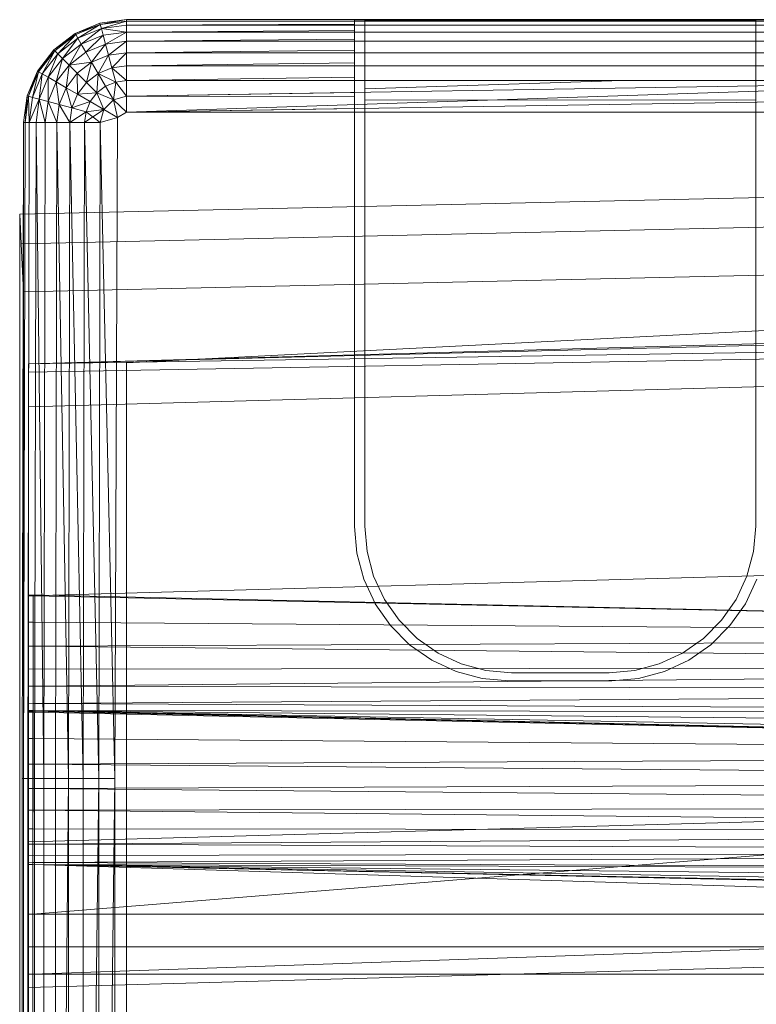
# Model space of a CAD drawing. Header units: metres. Extents: x 391.1 to 430.4, y 12.7 to 28.9.
# Tile 109 of 153: x 407.377 to 407.482, y 26.515 to 26.656. Entities that reach past the tile are written whole.
import ezdxf

# ---------------------------------------------------------------- set-up
doc = ezdxf.new("R2010")
doc.units = ezdxf.units.M
doc.layers.add('A-DETL-____-MBND', color=7, linetype='Continuous', lineweight=18)

# ---------------------------------------------------------------- blocks, each defined once
blk = doc.blocks.new('Family - Inodor PB-155487-01_FON_P0')
at = {"layer": 'A-DETL-____-MBND', "color": 253, "true_color": 0xaaaaaa}
for p, q in [((0.00789, 0.40094), (0.01142, 0.40241)), ((0.00789, 0.40094), (0.01142, 0.40241)), ((0.00789, 0.40094), (0.01142, 0.40241)), ((0.00789, 0.40094), (0.01142, 0.40241)), ((0.01142, 0.40241), (0.01521, 0.40291)), ((0.01142, 0.40241), (0.01521, 0.40291)), ((0.01142, 0.40241), (0.01521, 0.40291)), ((0.01142, 0.40241), (0.01521, 0.40291)), ((0.01147, 0.40221), (0.01142, 0.40241)), ((0.01147, 0.40221), (0.01142, 0.40241)), ((0.01147, 0.40221), (0.01142, 0.40241)), ((0.01147, 0.40221), (0.01521, 0.40291)), ((0.01147, 0.40221), (0.01521, 0.40291)), ((0.01521, 0.40271), (0.01147, 0.40221)), ((0.01521, 0.40271), (0.01147, 0.40221)), ((0.01147, 0.40221), (0.01521, 0.40271)), ((0.01163, 0.40164), (0.01521, 0.40271)), ((0.01163, 0.40164), (0.01521, 0.40271)), ((0.01521, 0.40271), (0.01521, 0.40291)), ((0.01521, 0.40291), (0.15024, 0.40291)), ((0.01521, 0.40291), (0.15024, 0.40291)), ((0.01521, 0.40291), (0.15024, 0.40291)), ((0.15024, 0.40291), (0.01521, 0.40291)), ((0.01521, 0.40291), (0.01521, 0.40271)), ((0.01521, 0.40271), (0.01521, 0.40291)), ((0.01521, 0.40271), (0.04768, 0.40275)), ((0.01521, 0.40271), (0.04768, 0.40275)), ((0.15024, 0.40271), (0.01521, 0.40271)), ((0.01521, 0.40211), (0.01521, 0.40271)), ((0.04768, 0.40271), (0.01521, 0.40271)), ((0.01521, 0.40211), (0.01521, 0.40271)), ((0.01521, 0.40271), (0.04768, 0.40271)), ((0.01521, 0.40211), (0.01521, 0.40271)), ((0.10628, 0.4029), (0.04768, 0.4029)), ((0.04768, 0.4029), (0.04768, 0.40275)), ((0.04768, 0.40271), (0.04768, 0.40275)), ((0.04768, 0.40225), (0.04768, 0.40271)), ((0.04914, 0.40281), (0.04914, 0.33079)), ((0.04914, 0.40271), (0.04914, 0.40281)), ((0.04914, 0.40281), (0.10482, 0.40281)), ((0.04914, 0.40211), (0.04914, 0.40271)), ((0.10482, 0.40271), (0.04914, 0.40271)), ((0.10482, 0.33079), (0.10482, 0.40281)), ((0.10482, 0.40281), (0.10482, 0.40271)), ((0.10482, 0.40271), (0.10482, 0.40211)), ((0.01147, 0.40221), (0.00789, 0.40094)), ((0.00789, 0.40094), (0.01147, 0.40221)), ((0.01147, 0.40221), (0.00799, 0.40077)), ((0.00799, 0.40077), (0.01147, 0.40221)), ((0.00799, 0.40077), (0.01147, 0.40221)), ((0.00829, 0.40025), (0.01147, 0.40221)), ((0.00829, 0.40025), (0.01147, 0.40221)), ((0.01163, 0.40164), (0.00829, 0.40025)), ((0.01163, 0.40164), (0.00829, 0.40025)), ((0.00829, 0.40025), (0.01163, 0.40164)), ((0.00877, 0.39941), (0.01163, 0.40164)), ((0.00877, 0.39941), (0.01163, 0.40164)), ((0.01163, 0.40164), (0.01147, 0.40221)), ((0.01163, 0.40164), (0.01147, 0.40221)), ((0.01163, 0.40164), (0.01147, 0.40221)), ((0.01521, 0.40211), (0.01163, 0.40164)), ((0.01521, 0.40211), (0.01163, 0.40164)), ((0.01163, 0.40164), (0.01521, 0.40211)), ((0.01188, 0.4007), (0.01163, 0.40164)), ((0.01521, 0.40114), (0.01163, 0.40164)), ((0.01521, 0.40114), (0.01163, 0.40164)), ((0.01188, 0.4007), (0.01163, 0.40164)), ((0.01188, 0.4007), (0.01163, 0.40164)), ((0.01521, 0.40114), (0.01188, 0.4007)), ((0.01521, 0.40114), (0.01188, 0.4007)), ((0.01188, 0.4007), (0.01521, 0.40114)), ((0.01222, 0.39942), (0.01521, 0.40114)), ((0.01222, 0.39942), (0.01521, 0.40114)), ((0.01521, 0.40211), (0.04768, 0.40225)), ((0.01521, 0.40211), (0.04768, 0.40225)), ((0.15024, 0.40211), (0.01521, 0.40211)), ((0.01521, 0.40114), (0.01521, 0.40211)), ((0.04768, 0.40211), (0.01521, 0.40211)), ((0.01521, 0.40114), (0.01521, 0.40211)), ((0.01521, 0.40211), (0.04768, 0.40211)), ((0.01521, 0.40114), (0.01521, 0.40211)), ((0.01521, 0.40114), (0.04768, 0.40137)), ((0.01521, 0.40114), (0.04768, 0.40137)), ((0.15024, 0.40114), (0.01521, 0.40114)), ((0.01521, 0.39982), (0.01521, 0.40114)), ((0.04768, 0.40114), (0.01521, 0.40114)), ((0.01521, 0.39982), (0.01521, 0.40114)), ((0.01521, 0.40114), (0.04768, 0.40114)), ((0.01521, 0.39982), (0.01521, 0.40114)), ((0.04768, 0.40211), (0.04768, 0.40225)), ((0.04768, 0.40137), (0.04768, 0.40211)), ((0.04768, 0.40114), (0.04768, 0.40137)), ((0.04768, 0.40013), (0.04768, 0.40114)), ((0.04914, 0.40114), (0.04914, 0.40211)), ((0.10482, 0.40211), (0.04914, 0.40211)), ((0.04914, 0.39982), (0.04914, 0.40114)), ((0.10482, 0.40114), (0.04914, 0.40114)), ((0.10482, 0.40211), (0.10482, 0.40114)), ((0.10482, 0.40114), (0.10482, 0.39982)), ((0.00485, 0.39862), (0.00789, 0.40094)), ((0.00485, 0.39862), (0.00789, 0.40094)), ((0.00485, 0.39862), (0.00789, 0.40094)), ((0.00485, 0.39862), (0.00789, 0.40094)), ((0.00799, 0.40077), (0.00485, 0.39862)), ((0.00485, 0.39862), (0.00799, 0.40077)), ((0.00799, 0.40077), (0.005, 0.39847)), ((0.005, 0.39847), (0.00799, 0.40077)), ((0.005, 0.39847), (0.00799, 0.40077)), ((0.00542, 0.39805), (0.00799, 0.40077)), ((0.00542, 0.39805), (0.00799, 0.40077)), ((0.00829, 0.40025), (0.00542, 0.39805)), ((0.00829, 0.40025), (0.00542, 0.39805)), ((0.00542, 0.39805), (0.00829, 0.40025)), ((0.00611, 0.39736), (0.00829, 0.40025)), ((0.00611, 0.39736), (0.00829, 0.40025)), ((0.00799, 0.40077), (0.00789, 0.40094)), ((0.00799, 0.40077), (0.00789, 0.40094)), ((0.00799, 0.40077), (0.00789, 0.40094)), ((0.00829, 0.40025), (0.00799, 0.40077)), ((0.00829, 0.40025), (0.00799, 0.40077)), ((0.00829, 0.40025), (0.00799, 0.40077)), ((0.00877, 0.39941), (0.00829, 0.40025)), ((0.00877, 0.39941), (0.00829, 0.40025)), ((0.00877, 0.39941), (0.00829, 0.40025)), ((0.01188, 0.4007), (0.00877, 0.39941)), ((0.01188, 0.4007), (0.00877, 0.39941)), ((0.00877, 0.39941), (0.01188, 0.4007)), ((0.00943, 0.39827), (0.01188, 0.4007)), ((0.00943, 0.39827), (0.01188, 0.4007)), ((0.01222, 0.39942), (0.01188, 0.4007)), ((0.01222, 0.39942), (0.01188, 0.4007)), ((0.01222, 0.39942), (0.01188, 0.4007)), ((0.01521, 0.39982), (0.01222, 0.39942)), ((0.01521, 0.39982), (0.01222, 0.39942)), ((0.01222, 0.39942), (0.01521, 0.39982)), ((0.01264, 0.39785), (0.01521, 0.39982)), ((0.01264, 0.39785), (0.01521, 0.39982)), ((0.01521, 0.39982), (0.04768, 0.40013)), ((0.01521, 0.39982), (0.04768, 0.40013)), ((0.15024, 0.39982), (0.01521, 0.39982)), ((0.01521, 0.39819), (0.01521, 0.39982)), ((0.04768, 0.39982), (0.01521, 0.39982)), ((0.01521, 0.39819), (0.01521, 0.39982)), ((0.01521, 0.39982), (0.04768, 0.39982)), ((0.01521, 0.39819), (0.01521, 0.39982)), ((0.04768, 0.39982), (0.04768, 0.40013)), ((0.04768, 0.39858), (0.04768, 0.39982)), ((0.04914, 0.39819), (0.04914, 0.39982)), ((0.10482, 0.39982), (0.04914, 0.39982)), ((0.10482, 0.39982), (0.10482, 0.39819)), ((0.00253, 0.39558), (0.00485, 0.39862)), ((0.00253, 0.39558), (0.00485, 0.39862)), ((0.00253, 0.39558), (0.00485, 0.39862)), ((0.00253, 0.39558), (0.00485, 0.39862)), ((0.0027, 0.39548), (0.00485, 0.39862)), ((0.0027, 0.39548), (0.00485, 0.39862)), ((0.005, 0.39847), (0.0027, 0.39548)), ((0.005, 0.39847), (0.0027, 0.39548)), ((0.0027, 0.39548), (0.005, 0.39847)), ((0.00322, 0.39518), (0.005, 0.39847)), ((0.00322, 0.39518), (0.005, 0.39847)), ((0.005, 0.39847), (0.00485, 0.39862)), ((0.005, 0.39847), (0.00485, 0.39862)), ((0.005, 0.39847), (0.00485, 0.39862)), ((0.00542, 0.39805), (0.005, 0.39847)), ((0.00542, 0.39805), (0.005, 0.39847)), ((0.00542, 0.39805), (0.005, 0.39847)), ((0.00877, 0.39941), (0.00611, 0.39736)), ((0.00877, 0.39941), (0.00611, 0.39736)), ((0.00611, 0.39736), (0.00877, 0.39941)), ((0.00704, 0.39643), (0.00877, 0.39941)), ((0.00704, 0.39643), (0.00877, 0.39941)), ((0.00943, 0.39827), (0.00704, 0.39643)), ((0.00943, 0.39827), (0.00704, 0.39643)), ((0.00704, 0.39643), (0.00943, 0.39827)), ((0.00943, 0.39827), (0.00877, 0.39941)), ((0.00943, 0.39827), (0.00877, 0.39941)), ((0.00943, 0.39827), (0.00877, 0.39941)), ((0.01222, 0.39942), (0.00943, 0.39827)), ((0.01222, 0.39942), (0.00943, 0.39827)), ((0.00943, 0.39827), (0.01222, 0.39942)), ((0.01025, 0.39686), (0.00943, 0.39827)), ((0.01025, 0.39686), (0.00943, 0.39827)), ((0.01025, 0.39686), (0.00943, 0.39827)), ((0.01025, 0.39686), (0.01222, 0.39942)), ((0.01025, 0.39686), (0.01222, 0.39942)), ((0.01264, 0.39785), (0.01222, 0.39942)), ((0.01264, 0.39785), (0.01222, 0.39942)), ((0.01264, 0.39785), (0.01222, 0.39942)), ((0.01521, 0.39819), (0.04768, 0.39858)), ((0.01521, 0.39819), (0.04768, 0.39858)), ((0.04768, 0.39819), (0.04768, 0.39858)), ((0.00542, 0.39805), (0.00322, 0.39518)), ((0.00542, 0.39805), (0.00322, 0.39518)), ((0.00322, 0.39518), (0.00542, 0.39805)), ((0.00406, 0.3947), (0.00542, 0.39805)), ((0.00406, 0.3947), (0.00542, 0.39805)), ((0.00611, 0.39736), (0.00406, 0.3947)), ((0.00611, 0.39736), (0.00406, 0.3947)), ((0.00406, 0.3947), (0.00611, 0.39736)), ((0.0052, 0.39404), (0.00611, 0.39736)), ((0.0052, 0.39404), (0.00611, 0.39736)), ((0.00611, 0.39736), (0.00542, 0.39805)), ((0.00611, 0.39736), (0.00542, 0.39805)), ((0.00611, 0.39736), (0.00542, 0.39805)), ((0.00704, 0.39643), (0.00611, 0.39736)), ((0.00704, 0.39643), (0.00611, 0.39736)), ((0.00704, 0.39643), (0.00611, 0.39736)), ((0.01025, 0.39686), (0.00704, 0.39643)), ((0.00704, 0.39643), (0.01025, 0.39686)), ((0.01025, 0.39686), (0.00819, 0.39528)), ((0.00819, 0.39528), (0.01025, 0.39686)), ((0.00819, 0.39528), (0.01025, 0.39686)), ((0.00952, 0.39395), (0.01025, 0.39686)), ((0.00952, 0.39395), (0.01025, 0.39686)), ((0.01264, 0.39785), (0.01025, 0.39686)), ((0.01264, 0.39785), (0.01025, 0.39686)), ((0.01025, 0.39686), (0.01264, 0.39785)), ((0.01119, 0.39523), (0.01025, 0.39686)), ((0.01119, 0.39523), (0.01025, 0.39686)), ((0.01119, 0.39523), (0.01025, 0.39686)), ((0.01119, 0.39523), (0.01264, 0.39785)), ((0.01119, 0.39523), (0.01264, 0.39785)), ((0.01521, 0.39819), (0.01264, 0.39785)), ((0.01521, 0.39819), (0.01264, 0.39785)), ((0.01264, 0.39785), (0.01521, 0.39819)), ((0.01313, 0.39603), (0.01264, 0.39785)), ((0.01313, 0.39603), (0.01264, 0.39785)), ((0.01313, 0.39603), (0.01264, 0.39785)), ((0.01313, 0.39603), (0.01521, 0.39819)), ((0.01313, 0.39603), (0.01521, 0.39819)), ((0.15024, 0.39819), (0.01521, 0.39819)), ((0.01521, 0.39631), (0.01521, 0.39819)), ((0.04768, 0.39819), (0.01521, 0.39819)), ((0.01521, 0.39631), (0.01521, 0.39819)), ((0.01521, 0.39819), (0.04768, 0.39819)), ((0.01521, 0.39631), (0.01521, 0.39819)), ((0.04768, 0.39676), (0.04768, 0.39819)), ((0.04914, 0.39631), (0.04914, 0.39819)), ((0.10482, 0.39819), (0.04914, 0.39819)), ((0.10482, 0.39819), (0.10482, 0.39631)), ((0.00106, 0.39205), (0.00253, 0.39558)), ((0.00106, 0.39205), (0.00253, 0.39558)), ((0.00106, 0.39205), (0.00253, 0.39558)), ((0.00106, 0.39205), (0.00253, 0.39558)), ((0.00126, 0.392), (0.00253, 0.39558)), ((0.00126, 0.392), (0.00253, 0.39558)), ((0.0027, 0.39548), (0.00126, 0.392)), ((0.0027, 0.39548), (0.00126, 0.392)), ((0.00126, 0.392), (0.0027, 0.39548)), ((0.00183, 0.39184), (0.0027, 0.39548)), ((0.00183, 0.39184), (0.0027, 0.39548)), ((0.0027, 0.39548), (0.00253, 0.39558)), ((0.0027, 0.39548), (0.00253, 0.39558)), ((0.0027, 0.39548), (0.00253, 0.39558)), ((0.00322, 0.39518), (0.0027, 0.39548)), ((0.00322, 0.39518), (0.0027, 0.39548)), ((0.00322, 0.39518), (0.0027, 0.39548)), ((0.00704, 0.39643), (0.0052, 0.39404)), ((0.00704, 0.39643), (0.0052, 0.39404)), ((0.0052, 0.39404), (0.00704, 0.39643)), ((0.00661, 0.39322), (0.00704, 0.39643)), ((0.00661, 0.39322), (0.00704, 0.39643)), ((0.00819, 0.39528), (0.00704, 0.39643)), ((0.00819, 0.39528), (0.00704, 0.39643)), ((0.00819, 0.39528), (0.00704, 0.39643)), ((0.01313, 0.39603), (0.01119, 0.39523)), ((0.01313, 0.39603), (0.01119, 0.39523)), ((0.01119, 0.39523), (0.01313, 0.39603)), ((0.01521, 0.39631), (0.01313, 0.39603)), ((0.01521, 0.39631), (0.01313, 0.39603)), ((0.01313, 0.39603), (0.01521, 0.39631)), ((0.01313, 0.39603), (0.01367, 0.39402)), ((0.01521, 0.39423), (0.01313, 0.39603)), ((0.01367, 0.39402), (0.01313, 0.39603)), ((0.01521, 0.39423), (0.01313, 0.39603)), ((0.01367, 0.39402), (0.01313, 0.39603)), ((0.01521, 0.39631), (0.04768, 0.39676)), ((0.01521, 0.39631), (0.04768, 0.39676)), ((0.15024, 0.39631), (0.01521, 0.39631)), ((0.01521, 0.39423), (0.01521, 0.39631)), ((0.04768, 0.39631), (0.01521, 0.39631)), ((0.01521, 0.39423), (0.01521, 0.39631)), ((0.01521, 0.39631), (0.04768, 0.39631)), ((0.01521, 0.39423), (0.01521, 0.39631)), ((0.04768, 0.39631), (0.04768, 0.39676)), ((0.04768, 0.39473), (0.04768, 0.39631)), ((0.04914, 0.39423), (0.04914, 0.39631)), ((0.10482, 0.39631), (0.04914, 0.39631)), ((0.10482, 0.39631), (0.10482, 0.39424)), ((0.00322, 0.39518), (0.00183, 0.39184)), ((0.00322, 0.39518), (0.00183, 0.39184)), ((0.00183, 0.39184), (0.00322, 0.39518)), ((0.00277, 0.39159), (0.00322, 0.39518)), ((0.00277, 0.39159), (0.00322, 0.39518)), ((0.00406, 0.3947), (0.00277, 0.39159)), ((0.00406, 0.3947), (0.00277, 0.39159)), ((0.00277, 0.39159), (0.00406, 0.3947)), ((0.00406, 0.3947), (0.00322, 0.39518)), ((0.00406, 0.3947), (0.00322, 0.39518)), ((0.00406, 0.3947), (0.00322, 0.39518)), ((0.00405, 0.39125), (0.00406, 0.3947)), ((0.00405, 0.39125), (0.00406, 0.3947)), ((0.0052, 0.39404), (0.00405, 0.39125)), ((0.0052, 0.39404), (0.00405, 0.39125)), ((0.00405, 0.39125), (0.0052, 0.39404)), ((0.0052, 0.39404), (0.00406, 0.3947)), ((0.0052, 0.39404), (0.00406, 0.3947)), ((0.0052, 0.39404), (0.00406, 0.3947)), ((0.00661, 0.39322), (0.0052, 0.39404)), ((0.00661, 0.39322), (0.0052, 0.39404)), ((0.00661, 0.39322), (0.0052, 0.39404)), ((0.00562, 0.39083), (0.0052, 0.39404)), ((0.00562, 0.39083), (0.0052, 0.39404)), ((0.00819, 0.39528), (0.00661, 0.39322)), ((0.00819, 0.39528), (0.00661, 0.39322)), ((0.00661, 0.39322), (0.00819, 0.39528)), ((0.00952, 0.39395), (0.00819, 0.39528)), ((0.00952, 0.39395), (0.00819, 0.39528)), ((0.00952, 0.39395), (0.00819, 0.39528)), ((0.00824, 0.39228), (0.00819, 0.39528)), ((0.00824, 0.39228), (0.00819, 0.39528)), ((0.01119, 0.39523), (0.00952, 0.39395)), ((0.01119, 0.39523), (0.00952, 0.39395)), ((0.00952, 0.39395), (0.01119, 0.39523)), ((0.01099, 0.39248), (0.01119, 0.39523)), ((0.01099, 0.39248), (0.01119, 0.39523)), ((0.01223, 0.39343), (0.01119, 0.39523)), ((0.01367, 0.39402), (0.01119, 0.39523)), ((0.01367, 0.39402), (0.01119, 0.39523)), ((0.01223, 0.39343), (0.01119, 0.39523)), ((0.01223, 0.39343), (0.01119, 0.39523)), ((0.01367, 0.39402), (0.01223, 0.39343)), ((0.01367, 0.39402), (0.01223, 0.39343)), ((0.01223, 0.39343), (0.01367, 0.39402)), ((0.01367, 0.39402), (0.01334, 0.39151)), ((0.01334, 0.39151), (0.01367, 0.39402)), ((0.01334, 0.39151), (0.01367, 0.39402)), ((0.01521, 0.39423), (0.01367, 0.39402)), ((0.01521, 0.39423), (0.01367, 0.39402)), ((0.01367, 0.39402), (0.01521, 0.39423)), ((0.01521, 0.39201), (0.01367, 0.39402)), ((0.01521, 0.39201), (0.01367, 0.39402)), ((0.01521, 0.39201), (0.01367, 0.39402)), ((0.01521, 0.39423), (0.04768, 0.39473)), ((0.01521, 0.39423), (0.04768, 0.39473)), ((0.15024, 0.39423), (0.01521, 0.39423)), ((0.01521, 0.39201), (0.01521, 0.39423)), ((0.15024, 0.39423), (0.01521, 0.39201)), ((0.15024, 0.39423), (0.01521, 0.38973)), ((0.04768, 0.39423), (0.01521, 0.39423)), ((0.01521, 0.39201), (0.01521, 0.39423)), ((0.01521, 0.39423), (0.04768, 0.39423)), ((0.01521, 0.39201), (0.01521, 0.39423)), ((0.04768, 0.39423), (0.04768, 0.39473)), ((0.04768, 0.39254), (0.04768, 0.39423)), ((0.04914, 0.39307), (0.04914, 0.39423)), ((0.08581, 0.39423), (0.04914, 0.39307)), ((0.08581, 0.39423), (0.04914, 0.39423)), ((0.10482, 0.39424), (0.08581, 0.39423)), ((0.10482, 0.39424), (0.10482, 0.39149)), ((0.00661, 0.39322), (0.00562, 0.39083)), ((0.00661, 0.39322), (0.00562, 0.39083)), ((0.00562, 0.39083), (0.00661, 0.39322)), ((0.00824, 0.39228), (0.00661, 0.39322)), ((0.00824, 0.39228), (0.00661, 0.39322)), ((0.00824, 0.39228), (0.00661, 0.39322)), ((0.00744, 0.39034), (0.00661, 0.39322)), ((0.00744, 0.39034), (0.00661, 0.39322)), ((0.00952, 0.39395), (0.00824, 0.39228)), ((0.00952, 0.39395), (0.00824, 0.39228)), ((0.00824, 0.39228), (0.00952, 0.39395)), ((0.01099, 0.39248), (0.00952, 0.39395)), ((0.01099, 0.39248), (0.00952, 0.39395)), ((0.01099, 0.39248), (0.00952, 0.39395)), ((0.01223, 0.39343), (0.01099, 0.39248)), ((0.01223, 0.39343), (0.01099, 0.39248)), ((0.01099, 0.39248), (0.01223, 0.39343)), ((0.01334, 0.39151), (0.01223, 0.39343)), ((0.01334, 0.39151), (0.01223, 0.39343)), ((0.01334, 0.39151), (0.01223, 0.39343)), ((0.04914, 0.39144), (0.04914, 0.39307)), ((0.00056, 0.38826), (0.00106, 0.39205)), ((0.00056, 0.38826), (0.00106, 0.39205)), ((0.00056, 0.38826), (0.00106, 0.39205)), ((0.00056, 0.38826), (0.00106, 0.39205)), ((0.00076, 0.38826), (0.00106, 0.39205)), ((0.00076, 0.38826), (0.00106, 0.39205)), ((0.00126, 0.392), (0.00076, 0.38826)), ((0.00126, 0.392), (0.00076, 0.38826)), ((0.00076, 0.38826), (0.00126, 0.392)), ((0.00126, 0.392), (0.00106, 0.39205)), ((0.00126, 0.392), (0.00106, 0.39205)), ((0.00126, 0.392), (0.00106, 0.39205)), ((0.00183, 0.39184), (0.00126, 0.392)), ((0.00183, 0.39184), (0.00126, 0.392)), ((0.00183, 0.39184), (0.00126, 0.392)), ((0.00136, 0.38826), (0.00126, 0.392)), ((0.00136, 0.38826), (0.00126, 0.392)), ((0.00183, 0.39184), (0.00136, 0.38826)), ((0.00183, 0.39184), (0.00136, 0.38826)), ((0.00136, 0.38826), (0.00183, 0.39184)), ((0.00277, 0.39159), (0.00136, 0.38826)), ((0.00136, 0.38826), (0.00277, 0.39159)), ((0.00277, 0.39159), (0.00183, 0.39184)), ((0.00277, 0.39159), (0.00183, 0.39184)), ((0.00277, 0.39159), (0.00183, 0.39184)), ((0.00277, 0.39159), (0.00233, 0.38826)), ((0.00233, 0.38826), (0.00277, 0.39159)), ((0.00233, 0.38826), (0.00277, 0.39159)), ((0.00405, 0.39125), (0.00277, 0.39159)), ((0.00405, 0.39125), (0.00277, 0.39159)), ((0.00405, 0.39125), (0.00277, 0.39159)), ((0.00365, 0.38826), (0.00277, 0.39159)), ((0.00365, 0.38826), (0.00277, 0.39159)), ((0.00405, 0.39125), (0.00365, 0.38826)), ((0.00405, 0.39125), (0.00365, 0.38826)), ((0.00365, 0.38826), (0.00405, 0.39125)), ((0.00562, 0.39083), (0.00405, 0.39125)), ((0.00562, 0.39083), (0.00405, 0.39125)), ((0.00562, 0.39083), (0.00405, 0.39125)), ((0.00528, 0.38826), (0.00405, 0.39125)), ((0.00528, 0.38826), (0.00405, 0.39125)), ((0.00824, 0.39228), (0.00744, 0.39034)), ((0.00824, 0.39228), (0.00744, 0.39034)), ((0.00744, 0.39034), (0.00824, 0.39228)), ((0.01004, 0.39124), (0.00744, 0.39034)), ((0.00744, 0.39034), (0.01004, 0.39124)), ((0.01099, 0.39248), (0.00824, 0.39228)), ((0.00824, 0.39228), (0.01099, 0.39248)), ((0.01004, 0.39124), (0.00824, 0.39228)), ((0.01004, 0.39124), (0.00824, 0.39228)), ((0.01004, 0.39124), (0.00824, 0.39228)), ((0.01004, 0.39124), (0.00945, 0.3898)), ((0.00945, 0.3898), (0.01004, 0.39124)), ((0.00945, 0.3898), (0.01004, 0.39124)), ((0.01099, 0.39248), (0.01004, 0.39124)), ((0.01004, 0.39124), (0.01099, 0.39248)), ((0.01004, 0.39124), (0.01099, 0.39248)), ((0.01196, 0.39013), (0.01004, 0.39124)), ((0.01196, 0.39013), (0.01004, 0.39124)), ((0.01196, 0.39013), (0.01004, 0.39124)), ((0.01334, 0.39151), (0.01099, 0.39248)), ((0.01196, 0.39013), (0.01099, 0.39248)), ((0.01334, 0.39151), (0.01099, 0.39248)), ((0.01196, 0.39013), (0.01099, 0.39248)), ((0.01334, 0.39151), (0.01099, 0.39248)), ((0.01196, 0.39013), (0.01099, 0.39248)), ((0.01334, 0.39151), (0.01196, 0.39013)), ((0.01334, 0.39151), (0.01196, 0.39013)), ((0.01196, 0.39013), (0.01334, 0.39151)), ((0.01521, 0.39201), (0.01334, 0.39151)), ((0.01521, 0.39201), (0.01334, 0.39151)), ((0.01334, 0.39151), (0.01521, 0.39201)), ((0.01521, 0.38973), (0.01334, 0.39151)), ((0.01334, 0.39151), (0.01394, 0.38899)), ((0.01521, 0.38973), (0.01334, 0.39151)), ((0.01394, 0.38899), (0.01334, 0.39151)), ((0.01521, 0.38973), (0.01334, 0.39151)), ((0.01394, 0.38899), (0.01334, 0.39151)), ((0.01521, 0.39201), (0.04768, 0.39254)), ((0.01521, 0.39201), (0.04768, 0.39254)), ((0.01521, 0.38973), (0.01521, 0.39201)), ((0.04768, 0.39198), (0.01521, 0.39201)), ((0.01521, 0.38973), (0.01521, 0.39201)), ((0.01521, 0.39201), (0.04768, 0.39198)), ((0.01521, 0.38973), (0.01521, 0.39201)), ((0.15121, 0.39188), (0.01521, 0.38973)), ((0.04768, 0.39198), (0.04768, 0.39254)), ((0.04768, 0.39024), (0.04768, 0.39198)), ((0.10482, 0.39149), (0.04914, 0.39144)), ((0.04914, 0.33079), (0.04914, 0.39144)), ((0.10482, 0.39149), (0.10482, 0.33079)), ((0.00562, 0.39083), (0.00528, 0.38826)), ((0.00562, 0.39083), (0.00528, 0.38826)), ((0.00528, 0.38826), (0.00562, 0.39083)), ((0.00744, 0.39034), (0.00562, 0.39083)), ((0.00744, 0.39034), (0.00562, 0.39083)), ((0.00744, 0.39034), (0.00562, 0.39083)), ((0.00716, 0.38826), (0.00562, 0.39083)), ((0.00716, 0.38826), (0.00562, 0.39083)), ((0.00744, 0.39034), (0.00716, 0.38826)), ((0.00744, 0.39034), (0.00716, 0.38826)), ((0.00716, 0.38826), (0.00744, 0.39034)), ((0.00945, 0.3898), (0.00716, 0.38826)), ((0.00716, 0.38826), (0.00945, 0.3898)), ((0.00945, 0.3898), (0.00744, 0.39034)), ((0.00945, 0.3898), (0.00744, 0.39034)), ((0.00945, 0.3898), (0.00744, 0.39034)), ((0.01196, 0.39013), (0.00924, 0.38826)), ((0.00945, 0.3898), (0.00924, 0.38826)), ((0.00924, 0.38826), (0.00945, 0.3898)), ((0.00924, 0.38826), (0.00945, 0.3898)), ((0.01196, 0.39013), (0.00945, 0.3898)), ((0.01196, 0.39013), (0.00945, 0.3898)), ((0.01196, 0.39013), (0.00945, 0.3898)), ((0.01146, 0.38826), (0.00945, 0.3898)), ((0.01196, 0.39013), (0.01146, 0.38826)), ((0.01394, 0.38899), (0.01196, 0.39013)), ((0.01394, 0.38899), (0.01196, 0.39013)), ((0.01521, 0.38973), (0.04768, 0.39024)), ((0.01521, 0.38973), (0.04768, 0.39024)), ((0.04768, 0.38973), (0.04768, 0.39024)), ((0.01394, 0.38899), (0.01146, 0.38826)), ((0.01394, 0.38899), (0.01146, 0.38826)), ((0.01354, 0.29485), (0.01394, 0.38899)), ((0.01394, 0.38899), (0.01354, 0.29485)), ((0.01394, 0.38899), (0.01354, 0.29485)), ((0.01521, 0.38973), (0.01394, 0.38899)), ((0.01521, 0.38973), (0.01394, 0.38899)), ((0.01394, 0.38899), (0.01521, 0.38973)), ((0.15024, 0.38973), (0.01521, 0.38973)), ((0.04768, 0.38973), (0.01521, 0.38973)), ((0.01521, 0.38973), (0.04768, 0.38973)), ((0.04768, 0.38917), (0.04768, 0.38973)), ((0.04768, 0.38917), (0.04768, 0.33073)), ((0.00036, 0.29485), (0.00056, 0.38826)), ((0.00036, 0.29485), (0.00056, 0.38826)), ((0.00076, 0.38826), (0.00056, 0.38826)), ((0.00076, 0.38826), (0.00056, 0.29485)), ((0.00056, 0.01465), (0.00056, 0.38826)), ((0.00056, 0.01465), (0.00056, 0.38826)), ((0.00076, 0.38826), (0.00056, 0.38826)), ((0.00076, 0.38826), (0.00056, 0.29485)), ((0.00076, 0.38826), (0.00056, 0.38826)), ((0.00056, 0.29485), (0.00056, 0.38826)), ((0.00056, 0.29485), (0.00056, 0.38826)), ((0.00076, 0.38826), (0.00056, 0.29485)), ((0.00136, 0.38826), (0.00076, 0.38826)), ((0.00136, 0.38826), (0.00076, 0.38826)), ((0.00136, 0.38826), (0.00076, 0.38826)), ((0.00136, 0.38826), (0.00116, 0.29485)), ((0.00136, 0.38826), (0.00116, 0.29485)), ((0.00136, 0.38826), (0.00116, 0.29485)), ((0.00233, 0.38826), (0.00136, 0.38826)), ((0.00233, 0.38826), (0.00136, 0.38826)), ((0.00233, 0.38826), (0.00136, 0.38826)), ((0.00233, 0.38826), (0.00213, 0.29485)), ((0.00233, 0.38826), (0.00213, 0.29485)), ((0.00213, 0.29485), (0.00233, 0.38826)), ((0.00365, 0.38826), (0.00233, 0.38826)), ((0.00365, 0.38826), (0.00233, 0.38826)), ((0.00365, 0.38826), (0.00233, 0.38826)), ((0.00345, 0.29485), (0.00233, 0.38826)), ((0.00345, 0.29485), (0.00233, 0.38826)), ((0.00365, 0.38826), (0.00345, 0.29485)), ((0.00365, 0.38826), (0.00345, 0.29485)), ((0.00365, 0.38826), (0.00345, 0.29485)), ((0.00528, 0.38826), (0.00365, 0.38826)), ((0.00528, 0.38826), (0.00365, 0.38826)), ((0.00528, 0.38826), (0.00365, 0.38826)), ((0.00528, 0.38826), (0.00508, 0.29485)), ((0.00528, 0.38826), (0.00508, 0.29485)), ((0.00508, 0.29485), (0.00528, 0.38826)), ((0.00716, 0.38826), (0.00528, 0.38826)), ((0.00716, 0.38826), (0.00528, 0.38826)), ((0.00716, 0.38826), (0.00528, 0.38826)), ((0.00696, 0.29485), (0.00528, 0.38826)), ((0.00696, 0.29485), (0.00528, 0.38826)), ((0.00716, 0.38826), (0.00696, 0.29485)), ((0.00716, 0.38826), (0.00696, 0.29485)), ((0.00696, 0.29485), (0.00716, 0.38826)), ((0.00924, 0.38826), (0.00716, 0.38826)), ((0.00924, 0.38826), (0.00716, 0.38826)), ((0.00924, 0.38826), (0.00716, 0.38826)), ((0.00904, 0.29485), (0.00716, 0.38826)), ((0.00904, 0.29485), (0.00716, 0.38826)), ((0.00924, 0.38826), (0.00904, 0.29485)), ((0.00924, 0.38826), (0.00904, 0.29485)), ((0.00904, 0.29485), (0.00924, 0.38826)), ((0.01146, 0.38826), (0.00924, 0.38826)), ((0.01146, 0.38826), (0.00924, 0.38826)), ((0.01126, 0.29485), (0.00924, 0.38826)), ((0.01126, 0.29485), (0.00924, 0.38826)), ((0.01146, 0.38826), (0.01126, 0.29485)), ((0.01146, 0.38826), (0.01126, 0.29485)), ((0.01126, 0.29485), (0.01146, 0.38826)), ((0.01354, 0.29485), (0.01146, 0.38826)), ((0.01354, 0.29485), (0.01146, 0.38826)), ((0.01354, 0.29485), (0.01146, 0.38826)), ((0.31954, 0.38234), (0, 0.37522)), ((0.31954, 0.38234), (0, 0.37522)), ((0.31971, 0.37812), (0.00022, 0.371)), ((0.31971, 0.37812), (0.00022, 0.371)), ((0, 0.37522), (0.00022, 0.371)), ((0.00022, 0.371), (0, 0.37522)), ((0, 0.37522), (0, 0.371)), ((0, 0.371), (0, 0.37522)), ((0, 0.371), (0, 0.36417)), ((0, 0.36417), (0, 0.371)), ((0.00022, 0.371), (0.00056, 0.36417)), ((0.00056, 0.36417), (0.00022, 0.371)), ((0.31998, 0.37128), (0.00056, 0.36417)), ((0.31998, 0.37128), (0.00056, 0.36417)), ((0.00127, 0.35389), (0.51095, 0.36797)), ((0.51095, 0.36678), (0.00127, 0.35389)), ((0, 0.36417), (0, 0.03582)), ((0, 0.03582), (0, 0.36417)), ((0.00056, 0.36417), (0.00056, 0.03582)), ((0.00056, 0.03582), (0.00056, 0.36417)), ((0.51095, 0.36184), (0.00127, 0.35389)), ((0.51095, 0.36184), (0.00127, 0.35271)), ((0.51095, 0.36184), (0.00127, 0.34776)), ((0.01521, 0.35403), (0.17966, 0.3624)), ((0.15161, 0.36098), (0.01521, 0.35403)), ((0.00127, 0.35271), (0.00127, 0.35389)), ((0.01521, 0.35403), (0.01521, 0.05064)), ((0.01521, 0.35403), (0.01521, 0.05064)), ((0.00127, 0.34776), (0.00127, 0.35271)), ((0.00127, 0.32087), (0.00127, 0.34776)), ((0.51095, 0.33495), (0.00127, 0.32087)), ((0.04768, 0.33073), (0.04801, 0.32692)), ((0.04914, 0.33079), (0.04946, 0.32716)), ((0.04946, 0.32716), (0.04914, 0.33079)), ((0.1045, 0.32716), (0.10482, 0.33079)), ((0.10482, 0.33079), (0.1045, 0.32716)), ((0.04801, 0.32692), (0.049, 0.32322)), ((0.04946, 0.32716), (0.0504, 0.32365)), ((0.0504, 0.32365), (0.04946, 0.32716)), ((0.10356, 0.32365), (0.1045, 0.32716)), ((0.1045, 0.32716), (0.10356, 0.32365)), ((0.049, 0.32322), (0.05033, 0.32038)), ((0.0504, 0.32365), (0.05194, 0.32035)), ((0.05194, 0.32035), (0.0504, 0.32365)), ((0.10202, 0.32035), (0.10356, 0.32365)), ((0.10356, 0.32365), (0.10202, 0.32035)), ((0.10334, 0.31974), (0.10496, 0.32322)), ((0.00127, 0.3209), (0.00127, 0.32102)), ((0.28182, 0.31489), (0.00127, 0.32102)), ((0.00192, 0.32088), (0.00127, 0.3209)), ((0.00127, 0.3209), (0.00192, 0.32088)), ((0.00127, 0.3209), (0.00127, 0.32089)), ((0.00192, 0.32088), (0.00127, 0.32089)), ((0.00127, 0.32089), (0.00192, 0.32088)), ((0.00127, 0.32089), (0.00127, 0.32088)), ((0.00192, 0.32088), (0.00127, 0.32088)), ((0.00192, 0.32088), (0.00127, 0.32088)), ((0.00127, 0.32088), (0.00127, 0.31714)), ((0.00127, 0.28584), (0.00127, 0.32087)), ((0.00192, 0.32088), (0.28182, 0.31489)), ((0.00192, 0.32088), (0.00192, 0.31713)), ((0.28182, 0.31489), (0.00192, 0.32088)), ((0.00192, 0.31713), (0.00192, 0.32088)), ((0.05033, 0.32038), (0.05048, 0.32006)), ((0.05048, 0.32006), (0.05062, 0.31974)), ((0.05062, 0.31974), (0.05282, 0.31661)), ((0.05194, 0.32035), (0.05403, 0.31737)), ((0.05403, 0.31737), (0.05194, 0.32035)), ((0.09993, 0.31737), (0.10202, 0.32035)), ((0.10202, 0.32035), (0.09993, 0.31737)), ((0.10114, 0.31661), (0.10334, 0.31974)), ((0.00192, 0.31713), (0.00127, 0.31714)), ((0.00127, 0.31714), (0.00192, 0.31713)), ((0.00127, 0.31714), (0.00127, 0.31713)), ((0.00192, 0.31713), (0.00127, 0.31713)), ((0.00127, 0.31713), (0.00192, 0.31713)), ((0.00127, 0.31713), (0.00127, 0.31712)), ((0.00192, 0.31713), (0.00127, 0.31712)), ((0.00192, 0.31713), (0.00127, 0.31712)), ((0.00127, 0.31712), (0.00127, 0.31371)), ((0.28182, 0.31489), (0.00192, 0.31713)), ((0.28182, 0.31489), (0.00192, 0.31713)), ((0.00192, 0.31371), (0.00192, 0.31713)), ((0.00192, 0.31713), (0.00192, 0.31371)), ((0.05403, 0.31737), (0.0566, 0.31479)), ((0.0566, 0.31479), (0.05403, 0.31737)), ((0.09736, 0.31479), (0.09993, 0.31737)), ((0.09993, 0.31737), (0.09736, 0.31479)), ((0.05282, 0.31661), (0.05553, 0.3139)), ((0.09843, 0.3139), (0.10114, 0.31661)), ((0.28182, 0.31489), (0.00192, 0.31371)), ((0.00192, 0.31371), (0.28182, 0.31489)), ((0.0566, 0.31479), (0.05958, 0.31271)), ((0.05958, 0.31271), (0.0566, 0.31479)), ((0.09438, 0.31271), (0.09736, 0.31479)), ((0.09736, 0.31479), (0.09438, 0.31271)), ((0.00192, 0.31371), (0.00127, 0.31371)), ((0.00127, 0.31371), (0.00192, 0.31371)), ((0.00127, 0.31371), (0.00127, 0.31371)), ((0.00192, 0.31371), (0.00127, 0.31371)), ((0.00192, 0.31371), (0.00127, 0.31371)), ((0.00127, 0.31371), (0.00127, 0.31044)), ((0.28181, 0.31079), (0.00192, 0.31371)), ((0.00192, 0.31371), (0.00192, 0.31043)), ((0.28181, 0.31079), (0.00192, 0.31371)), ((0.00192, 0.31043), (0.00192, 0.31371)), ((0.05553, 0.3139), (0.05867, 0.3117)), ((0.05958, 0.31271), (0.06288, 0.31117)), ((0.06288, 0.31117), (0.05958, 0.31271)), ((0.09108, 0.31117), (0.09438, 0.31271)), ((0.09438, 0.31271), (0.09108, 0.31117)), ((0.0953, 0.3117), (0.09843, 0.3139)), ((0.05867, 0.3117), (0.06214, 0.31008)), ((0.0953, 0.3117), (0.09182, 0.31008)), ((0.00192, 0.31043), (0.00127, 0.31044)), ((0.00192, 0.31043), (0.00127, 0.31044)), ((0.00127, 0.31044), (0.00127, 0.30801)), ((0.28181, 0.31079), (0.00192, 0.31043)), ((0.00192, 0.30799), (0.28181, 0.31079)), ((0.00192, 0.31043), (0.28181, 0.31079)), ((0.00192, 0.30799), (0.28181, 0.31079)), ((0.00192, 0.31043), (0.00192, 0.30799)), ((0.00192, 0.30799), (0.00192, 0.31043)), ((0.06214, 0.31008), (0.06584, 0.30909)), ((0.06288, 0.31117), (0.0664, 0.31023)), ((0.0664, 0.31023), (0.06288, 0.31117)), ((0.0664, 0.31023), (0.07002, 0.30991)), ((0.07002, 0.30991), (0.0664, 0.31023)), ((0.07002, 0.30991), (0.08394, 0.30991)), ((0.08394, 0.30991), (0.07002, 0.30991)), ((0.08394, 0.30991), (0.08757, 0.31023)), ((0.08757, 0.31023), (0.08394, 0.30991)), ((0.08757, 0.31023), (0.09108, 0.31117)), ((0.09108, 0.31117), (0.08757, 0.31023)), ((0.08812, 0.30909), (0.09182, 0.31008)), ((0.06584, 0.30909), (0.06966, 0.30876)), ((0.08431, 0.30876), (0.06966, 0.30876)), ((0.08431, 0.30876), (0.08812, 0.30909)), ((0.00192, 0.30799), (0.00127, 0.30801)), ((0.00192, 0.30799), (0.00127, 0.30801)), ((0.00127, 0.30801), (0.00127, 0.30557)), ((0.00192, 0.30799), (0.00192, 0.30554)), ((0.28181, 0.30737), (0.00192, 0.30799)), ((0.28181, 0.30737), (0.00192, 0.30799)), ((0.00192, 0.30554), (0.00192, 0.30799)), ((0.28181, 0.30737), (0.00192, 0.30554)), ((0.00192, 0.30554), (0.28181, 0.30737)), ((0.00192, 0.30554), (0.00127, 0.30557)), ((0.00192, 0.30554), (0.00127, 0.30557)), ((0.00127, 0.30557), (0.00127, 0.30457)), ((0.00192, 0.30454), (0.00127, 0.30457)), ((0.00127, 0.30457), (0.00192, 0.30454)), ((0.00127, 0.30457), (0.00127, 0.30446)), ((0.00192, 0.30454), (0.00127, 0.30446)), ((0.00192, 0.30454), (0.00127, 0.30446)), ((0.00127, 0.30446), (0.00127, 0.27556)), ((0.00127, 0.30433), (0.00127, 0.30443)), ((0.28176, 0.29829), (0.00127, 0.30443)), ((0.00127, 0.30433), (0.00187, 0.30429)), ((0.00127, 0.30433), (0.00127, 0.30431)), ((0.00187, 0.30429), (0.00127, 0.30433)), ((0.00187, 0.30429), (0.00127, 0.30431)), ((0.00127, 0.30431), (0.00187, 0.30429)), ((0.00127, 0.30431), (0.00127, 0.3043)), ((0.00187, 0.30429), (0.00127, 0.3043)), ((0.00127, 0.3043), (0.00187, 0.30429)), ((0.00127, 0.3043), (0.00127, 0.30429)), ((0.00187, 0.30429), (0.00127, 0.30429)), ((0.00187, 0.30429), (0.00127, 0.30429)), ((0.00127, 0.30429), (0.00127, 0.30053)), ((0.00186, 0.27553), (0.00192, 0.30454)), ((0.00192, 0.30454), (0.00186, 0.27553)), ((0.00187, 0.30429), (0.28176, 0.29829)), ((0.00187, 0.30429), (0.00187, 0.30052)), ((0.28176, 0.29829), (0.00187, 0.30429)), ((0.00187, 0.30052), (0.00187, 0.30429)), ((0.00192, 0.30554), (0.00192, 0.30454)), ((0.28181, 0.30409), (0.00192, 0.30554)), ((0.28181, 0.30409), (0.00192, 0.30554)), ((0.00192, 0.30454), (0.00192, 0.30554)), ((0.28181, 0.30409), (0.00192, 0.30454)), ((0.28181, 0.30409), (0.00192, 0.30454)), ((0.28181, 0.30165), (0.00192, 0.30454)), ((0.28181, 0.30165), (0.00192, 0.30454)), ((0.28181, 0.2992), (0.00192, 0.30454)), ((0.28181, 0.2992), (0.00192, 0.30454)), ((0.28175, 0.2982), (0.00192, 0.30454)), ((0.28175, 0.2982), (0.00192, 0.30454)), ((0.00187, 0.30052), (0.00127, 0.30053)), ((0.00127, 0.30053), (0.00187, 0.30052)), ((0.00127, 0.30053), (0.00127, 0.30052)), ((0.00187, 0.30052), (0.00127, 0.30052)), ((0.00187, 0.30052), (0.00127, 0.30052)), ((0.00127, 0.30052), (0.00127, 0.29687)), ((0.28176, 0.29829), (0.00187, 0.30052)), ((0.00187, 0.30052), (0.00187, 0.29687)), ((0.28176, 0.29829), (0.00187, 0.30052)), ((0.00187, 0.29687), (0.00187, 0.30052)), ((0.51095, 0.29991), (0.00127, 0.28584)), ((0.28175, 0.2982), (0.00186, 0.27553)), ((0.00186, 0.27553), (0.28175, 0.2982)), ((0.28176, 0.29829), (0.00187, 0.29687)), ((0.00187, 0.29687), (0.28176, 0.29829)), ((0.00187, 0.29687), (0.00127, 0.29687)), ((0.00127, 0.29687), (0.00187, 0.29687)), ((0.00127, 0.29687), (0.00127, 0.29686)), ((0.00187, 0.29687), (0.00127, 0.29686)), ((0.00127, 0.29686), (0.00187, 0.29687)), ((0.00187, 0.29687), (0.00127, 0.29686)), ((0.00187, 0.29687), (0.00127, 0.29686)), ((0.00127, 0.29686), (0.00127, 0.29686)), ((0.00127, 0.29686), (0.00127, 0.29344)), ((0.28176, 0.29452), (0.00187, 0.29687)), ((0.28176, 0.29452), (0.00187, 0.29687)), ((0.00187, 0.29343), (0.00187, 0.29687)), ((0.00187, 0.29687), (0.00187, 0.29343)), ((0.00056, 0.29485), (0.00036, 0.29485)), ((0.00036, 0.10805), (0.00036, 0.29485)), ((0.00056, 0.29485), (0.00036, 0.29485)), ((0.00056, 0.29485), (0.00036, 0.29485)), ((0.00036, 0.10805), (0.00036, 0.29485)), ((0.00116, 0.29485), (0.00056, 0.29485)), ((0.00056, 0.10805), (0.00056, 0.29485)), ((0.00116, 0.29485), (0.00056, 0.29485)), ((0.00056, 0.29485), (0.00056, 0.10805)), ((0.00116, 0.29485), (0.00056, 0.29485)), ((0.00056, 0.10805), (0.00056, 0.29485)), ((0.00213, 0.29485), (0.00116, 0.29485)), ((0.00116, 0.10805), (0.00116, 0.29485)), ((0.00213, 0.29485), (0.00116, 0.29485)), ((0.00116, 0.29485), (0.00116, 0.10805)), ((0.00213, 0.29485), (0.00116, 0.29485)), ((0.00116, 0.10805), (0.00116, 0.29485)), ((0.28176, 0.29452), (0.00187, 0.29343)), ((0.00187, 0.29343), (0.28176, 0.29452)), ((0.00345, 0.29485), (0.00213, 0.29485)), ((0.00213, 0.10805), (0.00213, 0.29485)), ((0.00345, 0.29485), (0.00213, 0.29485)), ((0.00213, 0.29485), (0.00213, 0.10805)), ((0.00345, 0.29485), (0.00213, 0.29485)), ((0.00213, 0.10805), (0.00213, 0.29485)), ((0.00345, 0.10805), (0.00345, 0.29485)), ((0.00508, 0.29485), (0.00345, 0.29485)), ((0.00345, 0.29485), (0.00345, 0.10805)), ((0.00508, 0.29485), (0.00345, 0.29485)), ((0.00345, 0.10805), (0.00345, 0.29485)), ((0.00508, 0.10805), (0.00508, 0.29485)), ((0.00696, 0.29485), (0.00508, 0.29485)), ((0.00508, 0.29485), (0.00508, 0.10805)), ((0.00696, 0.29485), (0.00508, 0.10805)), ((0.00696, 0.29485), (0.00508, 0.29485)), ((0.00508, 0.10805), (0.00508, 0.29485)), ((0.00508, 0.10805), (0.00696, 0.29485)), ((0.00696, 0.10805), (0.00696, 0.29485)), ((0.00904, 0.29485), (0.00696, 0.29485)), ((0.00904, 0.29485), (0.00696, 0.29485)), ((0.00696, 0.10805), (0.00696, 0.29485)), ((0.00696, 0.10805), (0.00696, 0.29485)), ((0.00904, 0.10805), (0.00904, 0.29485)), ((0.01126, 0.29485), (0.00904, 0.29485)), ((0.00904, 0.29485), (0.00904, 0.10805)), ((0.01126, 0.29485), (0.00904, 0.10805)), ((0.01126, 0.29485), (0.00904, 0.29485)), ((0.00904, 0.10805), (0.00904, 0.29485)), ((0.00904, 0.10805), (0.01126, 0.29485)), ((0.01126, 0.10805), (0.01126, 0.29485)), ((0.01354, 0.29485), (0.01126, 0.29485)), ((0.01354, 0.29485), (0.01126, 0.10805)), ((0.01354, 0.29485), (0.01126, 0.29485)), ((0.01126, 0.10805), (0.01126, 0.29485)), ((0.01126, 0.10805), (0.01126, 0.29485)), ((0.01126, 0.10805), (0.01354, 0.29485)), ((0.01354, 0.10805), (0.01354, 0.29485)), ((0.01354, 0.29485), (0.01354, 0.10805)), ((0.01354, 0.10805), (0.01354, 0.29485)), ((0.00187, 0.29343), (0.00127, 0.29344)), ((0.00127, 0.29344), (0.00187, 0.29343)), ((0.00127, 0.29344), (0.00127, 0.29343)), ((0.00187, 0.29343), (0.00127, 0.29343)), ((0.00127, 0.29343), (0.00187, 0.29343)), ((0.00127, 0.29343), (0.00127, 0.29343)), ((0.00187, 0.29343), (0.00127, 0.29343)), ((0.00187, 0.29343), (0.00127, 0.29343)), ((0.00127, 0.29343), (0.00127, 0.29034)), ((0.28176, 0.29086), (0.00187, 0.29343)), ((0.00187, 0.29343), (0.00187, 0.29033)), ((0.28176, 0.29086), (0.00187, 0.29343)), ((0.00187, 0.29033), (0.00187, 0.29343)), ((0.00187, 0.29033), (0.00127, 0.29034)), ((0.00127, 0.29034), (0.00187, 0.29033)), ((0.00187, 0.29033), (0.00127, 0.29034)), ((0.00187, 0.29033), (0.00127, 0.29034)), ((0.00127, 0.29034), (0.00127, 0.28767)), ((0.28176, 0.29086), (0.00187, 0.29033)), ((0.00187, 0.29033), (0.28176, 0.29086)), ((0.00187, 0.29033), (0.00187, 0.28766)), ((0.28176, 0.28743), (0.00187, 0.29033)), ((0.28176, 0.28743), (0.00187, 0.29033)), ((0.00187, 0.28766), (0.00187, 0.29033)), ((0.00187, 0.28766), (0.00127, 0.28767)), ((0.00187, 0.28766), (0.00127, 0.28767)), ((0.00127, 0.28767), (0.00127, 0.28551)), ((0.00187, 0.28766), (0.00187, 0.28548)), ((0.28176, 0.28743), (0.00187, 0.28766)), ((0.28176, 0.28743), (0.00187, 0.28766)), ((0.00187, 0.28548), (0.00187, 0.28766)), ((0.28176, 0.28743), (0.00187, 0.28548)), ((0.00187, 0.28548), (0.28176, 0.28743)), ((0.00127, 0.26508), (0.00127, 0.28584)), ((0.00187, 0.28548), (0.00127, 0.28551)), ((0.00187, 0.28548), (0.00127, 0.28551)), ((0.00127, 0.28551), (0.00127, 0.28391)), ((0.00187, 0.28548), (0.00187, 0.28388)), ((0.28176, 0.28433), (0.00187, 0.28548)), ((0.28176, 0.28433), (0.00187, 0.28548)), ((0.00187, 0.28388), (0.00187, 0.28548)), ((0.00187, 0.28388), (0.00127, 0.28391)), ((0.00187, 0.28388), (0.00127, 0.28391)), ((0.00127, 0.28391), (0.00127, 0.28293)), ((0.28176, 0.28433), (0.00187, 0.28388)), ((0.00187, 0.2829), (0.28176, 0.28433)), ((0.00187, 0.28388), (0.28176, 0.28433)), ((0.00187, 0.2829), (0.28176, 0.28433)), ((0.00187, 0.28388), (0.00187, 0.2829)), ((0.00187, 0.2829), (0.00187, 0.28388)), ((0.00187, 0.2829), (0.00127, 0.28293)), ((0.00187, 0.2829), (0.00127, 0.28293)), ((0.00127, 0.28293), (0.00127, 0.28262)), ((0.00187, 0.28259), (0.00127, 0.28262)), ((0.00127, 0.11722), (0.00127, 0.28262)), ((0.00187, 0.28259), (0.00127, 0.28262)), ((0.00127, 0.28262), (0.00187, 0.28259)), ((0.00127, 0.28262), (0.00127, 0.28257)), ((0.00187, 0.28259), (0.00127, 0.28257)), ((0.00187, 0.28259), (0.00127, 0.28257)), ((0.00127, 0.28257), (0.00127, 0.26701)), ((0.00186, 0.26697), (0.00187, 0.28259)), ((0.00187, 0.28259), (0.00186, 0.26697)), ((0.00187, 0.2829), (0.00187, 0.28259)), ((0.28176, 0.28165), (0.00187, 0.2829)), ((0.28176, 0.28165), (0.00187, 0.2829)), ((0.00187, 0.28259), (0.00187, 0.2829)), ((0.00187, 0.28259), (0.28176, 0.27659)), ((0.28176, 0.28165), (0.00187, 0.28259)), ((0.28176, 0.28165), (0.00187, 0.28259)), ((0.28176, 0.27948), (0.00187, 0.28259)), ((0.28176, 0.27948), (0.00187, 0.28259)), ((0.28176, 0.27788), (0.00187, 0.28259)), ((0.28176, 0.27788), (0.00187, 0.28259)), ((0.28176, 0.2769), (0.00187, 0.28259)), ((0.28176, 0.2769), (0.00187, 0.28259)), ((0.28176, 0.27659), (0.00187, 0.28259)), ((0.51154, 0.26697), (0.00187, 0.28259)), ((0.28176, 0.27659), (0.00187, 0.28259)), ((0.28176, 0.27659), (0.00187, 0.28259)), ((0.52327, 0.26645), (0.00187, 0.28259)), ((0.51154, 0.26697), (0.00187, 0.28259)), ((0.51095, 0.27916), (0.00127, 0.26508)), ((0.28176, 0.27659), (0.00186, 0.26697)), ((0.00186, 0.26697), (0.28176, 0.27659)), ((0.00186, 0.27553), (0.00127, 0.27556)), ((0.00127, 0.27556), (0.00186, 0.27553)), ((0.00127, 0.27556), (0.00127, 0.27555)), ((0.00186, 0.27553), (0.00127, 0.27555)), ((0.00127, 0.27555), (0.00186, 0.27553)), ((0.00127, 0.27555), (0.00127, 0.27553)), ((0.00186, 0.27553), (0.00127, 0.27553)), ((0.00186, 0.27553), (0.00127, 0.27553)), ((0.00127, 0.27553), (0.00127, 0.27088)), ((0.28176, 0.27553), (0.00186, 0.27553)), ((0.00186, 0.27553), (0.00186, 0.27086)), ((0.28176, 0.27553), (0.00186, 0.27553)), ((0.00186, 0.27086), (0.00186, 0.27553)), ((0.00186, 0.27086), (0.00127, 0.27088)), ((0.00186, 0.27086), (0.00127, 0.27088)), ((0.00127, 0.27088), (0.00127, 0.267)), ((0.00186, 0.27086), (0.00186, 0.26697)), ((0.00186, 0.27086), (0.28176, 0.27086)), ((0.28176, 0.27086), (0.00186, 0.27086)), ((0.00186, 0.27086), (0.00186, 0.26697)), ((0.00186, 0.26697), (0.00127, 0.26701)), ((0.00127, 0.13284), (0.00127, 0.26701)), ((0.00186, 0.26697), (0.00127, 0.26701)), ((0.00186, 0.26697), (0.00127, 0.267)), ((0.00186, 0.26697), (0.00127, 0.267)), ((0.00127, 0.267), (0.00127, 0.13339)), ((0.00186, 0.26697), (0.00186, 0.13288)), ((0.28176, 0.26697), (0.00186, 0.26697)), ((0.28176, 0.26697), (0.00186, 0.26697)), ((0.00186, 0.13288), (0.00186, 0.26697)), ((0.28176, 0.26697), (0.00186, 0.26697)), ((0.00186, 0.13288), (0.00186, 0.26697)), ((0.00186, 0.13288), (0.00186, 0.26697)), ((0.28176, 0.26697), (0.00186, 0.26697)), ((0.00127, 0.24131), (0.00127, 0.26508))]:
    blk.add_line(p, q, dxfattribs=at)
blk = doc.blocks.new('LONDR55-XX_ZZ-ARQ-CAA-M3D-Londres55_ifc-1-01_FON_P0')
at = {"layer": 'A-DETL-____-MBND', "color": 253, "lineweight": 18, "true_color": 0xaaaaaa}
blk.add_blockref('Family - Inodor PB-155487-01_FON_P0', (407.37693, 26.25274), dxfattribs=at)

msp = doc.modelspace()

# ---------------------------------------------------------------- block references
at = {"lineweight": 5}
msp.add_blockref('LONDR55-XX_ZZ-ARQ-CAA-M3D-Londres55_ifc-1-01_FON_P0', (0, 0), dxfattribs=at)

doc.saveas('drawing.dxf')
